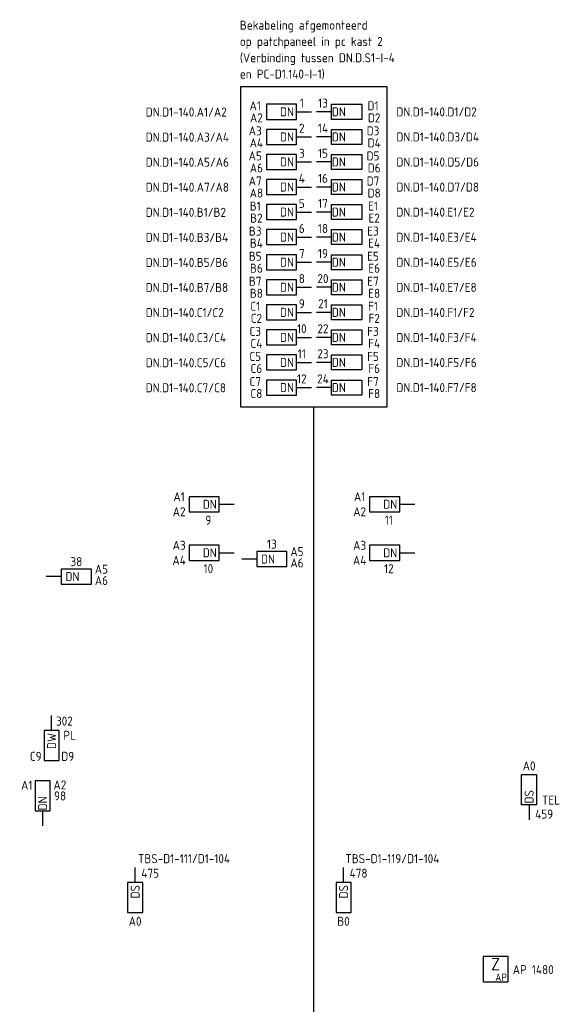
# Model space of a CAD drawing. Header units: millimetres. Extents: x 4336 to 79204, y -9688 to 63134.
# Tile 26 of 38: x 22945 to 33748, y 43493 to 63134. Entities that reach past the tile are written whole.
import ezdxf
from ezdxf.enums import TextEntityAlignment as Align

# ---------------------------------------------------------------- set-up
doc = ezdxf.new("R2010")
doc.units = ezdxf.units.MM
doc.header["$LTSCALE"] = 100
doc.layers.get('0').update_dxf_attribs({"linetype": 'CONTINUOUS'})
for name, color, linetype in [('EB6416--_ATTRIB', 1, 'CONTINUOUS'), ('EB6445--_ATTRIB', 2, 'CONTINUOUS'), ('EL$9A---_RENVOOI', 1, 'CONTINUOUS'), ('EL6416--_WIRELESS-Z', 1, 'CONTINUOUS'), ('EL6445--_DATANET', 3, 'CONTINUOUS')]:
    doc.layers.add(name, color=color, linetype=linetype)
doc.styles.add('1_5', font='isocp.shx', dxfattribs={"height": 1.5})
doc.styles.add('1_8', font='iso')
doc.styles.add('2_5', font='isocp.shx', dxfattribs={"height": 2.5})
doc.styles.add('NORATT', font='isocp.shx')
doc.styles.add('NORRNV', font='isocp.shx', dxfattribs={"width": 0.7})

# ---------------------------------------------------------------- blocks, each defined once
blk = doc.blocks.new('EA644501')
for p, q in [((-1.5, 6), (-1.5, 0)), ((1.5, 6), (-1.5, 6)), ((1.5, 0), (1.5, 6)), ((-1.5, 0), (1.5, 0))]:
    blk.add_line(p, q)
at = {"color": 2}
blk.add_line((0, 0), (0, -3), dxfattribs=at)
at = {"style": '1_8', "flags": 9}
blk.add_attdef('NUMMER', text='', height=1.8, rotation=90, dxfattribs=at).set_placement((-3.5, 8), align=Align.BOTTOM_LEFT)
at = {"style": '1_8'}
for tag, flags, p in [('NUMMERAP', 9, (-1.5, 8)), ('NUMMERA', 8, (-1.5, 8)), ('NUMMERBP', 9, (1.5, 8)), ('NUMMERB', 8, (1.5, 8))]:
    blk.add_attdef(tag, text='', height=1.8, rotation=90, dxfattribs=dict(at, flags=flags)).set_placement(p, align=Align.MIDDLE_CENTER)
at = {"style": '1_8', "flags": 8}
blk.add_attdef('CODE', text='', height=1.8, rotation=90, dxfattribs=at).set_placement((0, 0.5), align=Align.MIDDLE_LEFT)
at = {"style": '1_8', "flags": 9}
for tag, p in [('TYPE', (0, 4)), ('PDATE', (0, 2)), ('FABR', (0, 3)), ('PCODE', (0, 0)), ('PVERS', (0, 1))]:
    blk.add_attdef(tag, text='', height=1.8, dxfattribs=at).set_placement(p, align=Align.MIDDLE_CENTER)
for tag in ['VERD', 'PATCHSTR', 'PANEEL']:
    blk.add_attdef(tag, text='', height=1.8, dxfattribs=at).set_placement((2, 0), align=Align.BOTTOM_LEFT)
blk = doc.blocks.new('AMC-Datanet')
at = {"color": 2}
blk.add_line((0, 0), (-3, 0), dxfattribs=at)
for p, q in [((0, 1.5), (0, -1.5)), ((6, 1.5), (0, 1.5)), ((6, -1.5), (6, 1.5)), ((0, -1.5), (6, -1.5))]:
    blk.add_line(p, q)
at = {"style": 'NORATT'}
for tag, flags, p in [('SERKAST', 9, (3, 3)), ('MONTAGEPOSITIE', 8, (-1.5, 1.4)), ('AANSLUITING1', 8, (8, 1.4)), ('CODE', 8, (1.5, 0)), ('SOORT', 8, (4.5, 0)), ('AANSLUITING2', 8, (8, -1.4)), ('NROPTEK', 8, (3, -3.5)), ('RUIMTE', 9, (1.92, -5.58)), ('M_CODE', 9, (2.49, -7.63))]:
    blk.add_attdef(tag, text='', height=1.8, dxfattribs=dict(at, flags=flags)).set_placement(p, align=Align.MIDDLE_CENTER)
blk = doc.blocks.new('Wrls-Zender')
blk.add_lwpolyline([(-2.5, -2.5), (2.5, -2.5), (2.5, 2.5), (-2.5, 2.5)], close=True)
at = {"style": '2_5'}
blk.add_text('Z', height=2.5, dxfattribs=at).set_placement((0, 1), align=Align.MIDDLE_CENTER)
at = {"style": '1_5'}
blk.add_text('AP', height=1.5, dxfattribs=at).set_placement((2.25, -2.38), align=Align.RIGHT)
at = {"style": '1_8', "flags": 8}
blk.add_attdef('ADRES', (3, -2.5), '', height=1.8, dxfattribs=at)
at = {"style": '1_8', "flags": 9}
blk.add_attdef('M_CODE', text='', height=1.8, dxfattribs=at).set_placement((-2.5, -4.5), align=Align.MIDDLE_LEFT)

msp = doc.modelspace()

# ---------------------------------------------------------------- linework, layer by layer
at = {"layer": 'EL6445--_DATANET', "color": 1}
msp.add_lwpolyline([(27354, 61802), (30271, 61802), (30271, 55403), (27354, 55403)], close=True, dxfattribs=at)
msp.add_lwpolyline([(31504, 38750), (30365, 40436), (28812, 40436), (28812, 55403)], dxfattribs=at)

# ---------------------------------------------------------------- block references
at = {"layer": 'EL6416--_WIRELESS-Z'}
ref = msp.add_blockref('Wrls-Zender', (32437, 44194), dxfattribs=dict(at, xscale=100, yscale=100, zscale=100))
ref.add_attrib('ADRES', 'AP 1480', (32780, 44094), dxfattribs={"layer": 'EB6416--_ATTRIB', "color": 1, "height": 180, "style": 'NORATT', "flags": 8})
at = {"layer": 'EL6445--_DATANET'}
ref = msp.add_blockref('EA644501', (28466, 61296), dxfattribs=dict(at, xscale=100, yscale=100, zscale=100, rotation=90))
ref.add_attrib('CODE', 'DN', dxfattribs={"layer": 'EB6445--_ATTRIB', "color": 1, "height": 180, "style": 'NORATT', "flags": 8}).set_placement((28416, 61296), align=Align.MIDDLE_RIGHT)
ref.add_attrib('NUMMER', 'DN.D1-140.A1/A2', dxfattribs={"layer": 'EB6445--_ATTRIB', "color": 1, "height": 180, "style": 'NORATT', "flags": 8}).set_placement((25459, 61147), align=Align.BOTTOM_LEFT)
ref.add_attrib('NUMMERA', 'A1', dxfattribs={"layer": 'EB6445--_ATTRIB', "color": 1, "height": 180, "style": 'NORATT', "flags": 8}).set_placement((27643, 61416), align=Align.MIDDLE_CENTER)
ref.add_attrib('NUMMERB', 'A2', dxfattribs={"layer": 'EB6445--_ATTRIB', "color": 1, "height": 180, "style": 'NORATT', "flags": 8}).set_placement((27666, 61176), align=Align.MIDDLE_CENTER)
ref.add_attrib('TYPE', '1', dxfattribs={"layer": 'EB6445--_ATTRIB', "color": 1, "height": 180, "style": 'NORATT', "flags": 8}).set_placement((28572, 61469), align=Align.MIDDLE_CENTER)
ref = msp.add_blockref('EA644501', (29166, 61296), dxfattribs=dict(at, xscale=-100, yscale=100, zscale=100, rotation=270))
ref.add_attrib('CODE', 'DN', dxfattribs={"layer": 'EB6445--_ATTRIB', "color": 1, "height": 180, "style": 'NORATT', "flags": 8}).set_placement((29450, 61296), align=Align.MIDDLE_RIGHT)
ref.add_attrib('NUMMER', 'DN.D1-140.D1/D2', dxfattribs={"layer": 'EB6445--_ATTRIB', "color": 1, "height": 180, "style": 'NORATT', "flags": 8}).set_placement((30459, 61150), align=Align.BOTTOM_LEFT)
ref.add_attrib('NUMMERA', 'D1', dxfattribs={"layer": 'EB6445--_ATTRIB', "color": 1, "height": 180, "style": 'NORATT', "flags": 8}).set_placement((29992, 61416), align=Align.MIDDLE_CENTER)
ref.add_attrib('NUMMERB', 'D2', dxfattribs={"layer": 'EB6445--_ATTRIB', "color": 1, "height": 180, "style": 'NORATT', "flags": 8}).set_placement((30015, 61176), align=Align.MIDDLE_CENTER)
ref.add_attrib('TYPE', '13', dxfattribs={"layer": '0', "color": 1, "height": 180, "style": '1_8', "flags": 8}).set_placement((28994, 61469), align=Align.MIDDLE_CENTER)
ref = msp.add_blockref('EA644501', (28466, 60796), dxfattribs=dict(at, xscale=100, yscale=100, zscale=100, rotation=90))
ref.add_attrib('CODE', 'DN', dxfattribs={"layer": 'EB6445--_ATTRIB', "color": 1, "height": 180, "style": 'NORATT', "flags": 8}).set_placement((28416, 60796), align=Align.MIDDLE_RIGHT)
ref.add_attrib('NUMMER', 'DN.D1-140.A3/A4', dxfattribs={"layer": 'EB6445--_ATTRIB', "color": 1, "height": 180, "style": 'NORATT', "flags": 8}).set_placement((25459, 60647), align=Align.BOTTOM_LEFT)
ref.add_attrib('NUMMERA', 'A3', dxfattribs={"layer": 'EB6445--_ATTRIB', "color": 1, "height": 180, "style": 'NORATT', "flags": 8}).set_placement((27643, 60916), align=Align.MIDDLE_CENTER)
ref.add_attrib('NUMMERB', 'A4', dxfattribs={"layer": 'EB6445--_ATTRIB', "color": 1, "height": 180, "style": 'NORATT', "flags": 8}).set_placement((27666, 60676), align=Align.MIDDLE_CENTER)
ref.add_attrib('TYPE', '2', dxfattribs={"layer": 'EB6445--_ATTRIB', "color": 1, "height": 180, "style": '1_8', "flags": 8}).set_placement((28572, 60969), align=Align.MIDDLE_CENTER)
ref = msp.add_blockref('EA644501', (29166, 60796), dxfattribs=dict(at, xscale=-100, yscale=100, zscale=100, rotation=270))
ref.add_attrib('CODE', 'DN', dxfattribs={"layer": 'EB6445--_ATTRIB', "color": 1, "height": 180, "style": 'NORATT', "flags": 8}).set_placement((29450, 60796), align=Align.MIDDLE_RIGHT)
ref.add_attrib('NUMMER', 'DN.D1-140.D3/D4', dxfattribs={"layer": 'EB6445--_ATTRIB', "color": 1, "height": 180, "style": 'NORATT', "flags": 8}).set_placement((30459, 60650), align=Align.BOTTOM_LEFT)
ref.add_attrib('NUMMERA', 'D3', dxfattribs={"layer": 'EB6445--_ATTRIB', "color": 1, "height": 180, "style": 'NORATT', "flags": 8}).set_placement((29992, 60916), align=Align.MIDDLE_CENTER)
ref.add_attrib('NUMMERB', 'D4', dxfattribs={"layer": 'EB6445--_ATTRIB', "color": 1, "height": 180, "style": 'NORATT', "flags": 8}).set_placement((30015, 60676), align=Align.MIDDLE_CENTER)
ref.add_attrib('TYPE', '14', dxfattribs={"layer": 'EB6445--_ATTRIB', "color": 1, "height": 180, "style": '1_8', "flags": 8}).set_placement((28994, 60969), align=Align.MIDDLE_CENTER)
ref = msp.add_blockref('EA644501', (28466, 60296), dxfattribs=dict(at, xscale=100, yscale=100, zscale=100, rotation=90))
ref.add_attrib('CODE', 'DN', dxfattribs={"layer": 'EB6445--_ATTRIB', "color": 1, "height": 180, "style": 'NORATT', "flags": 8}).set_placement((28416, 60296), align=Align.MIDDLE_RIGHT)
ref.add_attrib('NUMMER', 'DN.D1-140.A5/A6', dxfattribs={"layer": 'EB6445--_ATTRIB', "color": 1, "height": 180, "style": 'NORATT', "flags": 8}).set_placement((25459, 60147), align=Align.BOTTOM_LEFT)
ref.add_attrib('NUMMERA', 'A5', dxfattribs={"layer": 'EB6445--_ATTRIB', "color": 1, "height": 180, "style": 'NORATT', "flags": 8}).set_placement((27643, 60416), align=Align.MIDDLE_CENTER)
ref.add_attrib('NUMMERB', 'A6', dxfattribs={"layer": 'EB6445--_ATTRIB', "color": 1, "height": 180, "style": 'NORATT', "flags": 8}).set_placement((27666, 60176), align=Align.MIDDLE_CENTER)
ref.add_attrib('TYPE', '3', dxfattribs={"layer": 'EB6445--_ATTRIB', "color": 1, "height": 180, "style": '1_8', "flags": 8}).set_placement((28572, 60469), align=Align.MIDDLE_CENTER)
ref = msp.add_blockref('EA644501', (29166, 60296), dxfattribs=dict(at, xscale=-100, yscale=100, zscale=100, rotation=270))
ref.add_attrib('CODE', 'DN', dxfattribs={"layer": 'EB6445--_ATTRIB', "color": 1, "height": 180, "style": 'NORATT', "flags": 8}).set_placement((29450, 60296), align=Align.MIDDLE_RIGHT)
ref.add_attrib('NUMMER', 'DN.D1-140.D5/D6', dxfattribs={"layer": 'EB6445--_ATTRIB', "color": 1, "height": 180, "style": 'NORATT', "flags": 8}).set_placement((30459, 60150), align=Align.BOTTOM_LEFT)
ref.add_attrib('NUMMERA', 'D5', dxfattribs={"layer": 'EB6445--_ATTRIB', "color": 1, "height": 180, "style": 'NORATT', "flags": 8}).set_placement((29992, 60416), align=Align.MIDDLE_CENTER)
ref.add_attrib('NUMMERB', 'D6', dxfattribs={"layer": 'EB6445--_ATTRIB', "color": 1, "height": 180, "style": 'NORATT', "flags": 8}).set_placement((30015, 60176), align=Align.MIDDLE_CENTER)
ref.add_attrib('TYPE', '15', dxfattribs={"layer": 'EB6445--_ATTRIB', "color": 1, "height": 180, "style": '1_8', "flags": 8}).set_placement((28994, 60469), align=Align.MIDDLE_CENTER)
ref = msp.add_blockref('EA644501', (28466, 59796), dxfattribs=dict(at, xscale=100, yscale=100, zscale=100, rotation=90))
ref.add_attrib('CODE', 'DN', dxfattribs={"layer": 'EB6445--_ATTRIB', "color": 1, "height": 180, "style": 'NORATT', "flags": 8}).set_placement((28416, 59796), align=Align.MIDDLE_RIGHT)
ref.add_attrib('NUMMER', 'DN.D1-140.A7/A8', dxfattribs={"layer": 'EB6445--_ATTRIB', "color": 1, "height": 180, "style": 'NORATT', "flags": 8}).set_placement((25459, 59647), align=Align.BOTTOM_LEFT)
ref.add_attrib('NUMMERA', 'A7', dxfattribs={"layer": 'EB6445--_ATTRIB', "color": 1, "height": 180, "style": 'NORATT', "flags": 8}).set_placement((27643, 59916), align=Align.MIDDLE_CENTER)
ref.add_attrib('NUMMERB', 'A8', dxfattribs={"layer": 'EB6445--_ATTRIB', "color": 1, "height": 180, "style": 'NORATT', "flags": 8}).set_placement((27666, 59676), align=Align.MIDDLE_CENTER)
ref.add_attrib('TYPE', '4', dxfattribs={"layer": 'EB6445--_ATTRIB', "color": 1, "height": 180, "style": '1_8', "flags": 8}).set_placement((28572, 59969), align=Align.MIDDLE_CENTER)
ref = msp.add_blockref('EA644501', (29166, 59796), dxfattribs=dict(at, xscale=-100, yscale=100, zscale=100, rotation=270))
ref.add_attrib('CODE', 'DN', dxfattribs={"layer": 'EB6445--_ATTRIB', "color": 1, "height": 180, "style": 'NORATT', "flags": 8}).set_placement((29450, 59796), align=Align.MIDDLE_RIGHT)
ref.add_attrib('NUMMER', 'DN.D1-140.D7/D8', dxfattribs={"layer": 'EB6445--_ATTRIB', "color": 1, "height": 180, "style": 'NORATT', "flags": 8}).set_placement((30459, 59650), align=Align.BOTTOM_LEFT)
ref.add_attrib('NUMMERA', 'D7', dxfattribs={"layer": 'EB6445--_ATTRIB', "color": 1, "height": 180, "style": 'NORATT', "flags": 8}).set_placement((29992, 59916), align=Align.MIDDLE_CENTER)
ref.add_attrib('NUMMERB', 'D8', dxfattribs={"layer": 'EB6445--_ATTRIB', "color": 1, "height": 180, "style": 'NORATT', "flags": 8}).set_placement((30015, 59676), align=Align.MIDDLE_CENTER)
ref.add_attrib('TYPE', '16', dxfattribs={"layer": 'EB6445--_ATTRIB', "color": 1, "height": 180, "style": '1_8', "flags": 8}).set_placement((28994, 59969), align=Align.MIDDLE_CENTER)
ref = msp.add_blockref('EA644501', (28466, 59296), dxfattribs=dict(at, xscale=100, yscale=100, zscale=100, rotation=90))
ref.add_attrib('CODE', 'DN', dxfattribs={"layer": 'EB6445--_ATTRIB', "color": 1, "height": 180, "style": 'NORATT', "flags": 8}).set_placement((28416, 59296), align=Align.MIDDLE_RIGHT)
ref.add_attrib('NUMMER', 'DN.D1-140.B1/B2', dxfattribs={"layer": 'EB6445--_ATTRIB', "color": 1, "height": 180, "style": 'NORATT', "flags": 8}).set_placement((25459, 59147), align=Align.BOTTOM_LEFT)
ref.add_attrib('NUMMERA', 'B1', dxfattribs={"layer": 'EB6445--_ATTRIB', "color": 1, "height": 180, "style": 'NORATT', "flags": 8}).set_placement((27643, 59416), align=Align.MIDDLE_CENTER)
ref.add_attrib('NUMMERB', 'B2', dxfattribs={"layer": 'EB6445--_ATTRIB', "color": 1, "height": 180, "style": 'NORATT', "flags": 8}).set_placement((27666, 59176), align=Align.MIDDLE_CENTER)
ref.add_attrib('TYPE', '5', dxfattribs={"layer": 'EB6445--_ATTRIB', "color": 1, "height": 180, "style": '1_8', "flags": 8}).set_placement((28572, 59469), align=Align.MIDDLE_CENTER)
ref = msp.add_blockref('EA644501', (29166, 59296), dxfattribs=dict(at, xscale=-100, yscale=100, zscale=100, rotation=270))
ref.add_attrib('CODE', 'DN', dxfattribs={"layer": 'EB6445--_ATTRIB', "color": 1, "height": 180, "style": 'NORATT', "flags": 8}).set_placement((29450, 59296), align=Align.MIDDLE_RIGHT)
ref.add_attrib('NUMMER', 'DN.D1-140.E1/E2', dxfattribs={"layer": 'EB6445--_ATTRIB', "color": 1, "height": 180, "style": 'NORATT', "flags": 8}).set_placement((30459, 59150), align=Align.BOTTOM_LEFT)
ref.add_attrib('NUMMERA', 'E1', dxfattribs={"layer": 'EB6445--_ATTRIB', "color": 1, "height": 180, "style": 'NORATT', "flags": 8}).set_placement((29992, 59416), align=Align.MIDDLE_CENTER)
ref.add_attrib('NUMMERB', 'E2', dxfattribs={"layer": 'EB6445--_ATTRIB', "color": 1, "height": 180, "style": 'NORATT', "flags": 8}).set_placement((30015, 59176), align=Align.MIDDLE_CENTER)
ref.add_attrib('TYPE', '17', dxfattribs={"layer": 'EB6445--_ATTRIB', "color": 1, "height": 180, "style": '1_8', "flags": 8}).set_placement((28994, 59469), align=Align.MIDDLE_CENTER)
ref = msp.add_blockref('EA644501', (28466, 58796), dxfattribs=dict(at, xscale=100, yscale=100, zscale=100, rotation=90))
ref.add_attrib('CODE', 'DN', dxfattribs={"layer": 'EB6445--_ATTRIB', "color": 1, "height": 180, "style": 'NORATT', "flags": 8}).set_placement((28416, 58796), align=Align.MIDDLE_RIGHT)
ref.add_attrib('NUMMER', 'DN.D1-140.B3/B4', dxfattribs={"layer": 'EB6445--_ATTRIB', "color": 1, "height": 180, "style": 'NORATT', "flags": 8}).set_placement((25459, 58647), align=Align.BOTTOM_LEFT)
ref.add_attrib('NUMMERA', 'B3', dxfattribs={"layer": 'EB6445--_ATTRIB', "color": 1, "height": 180, "style": 'NORATT', "flags": 8}).set_placement((27643, 58916), align=Align.MIDDLE_CENTER)
ref.add_attrib('NUMMERB', 'B4', dxfattribs={"layer": 'EB6445--_ATTRIB', "color": 1, "height": 180, "style": 'NORATT', "flags": 8}).set_placement((27666, 58676), align=Align.MIDDLE_CENTER)
ref.add_attrib('TYPE', '6', dxfattribs={"layer": 'EB6445--_ATTRIB', "color": 1, "height": 180, "style": '1_8', "flags": 8}).set_placement((28572, 58969), align=Align.MIDDLE_CENTER)
ref = msp.add_blockref('EA644501', (29166, 58796), dxfattribs=dict(at, xscale=-100, yscale=100, zscale=100, rotation=270))
ref.add_attrib('CODE', 'DN', dxfattribs={"layer": 'EB6445--_ATTRIB', "color": 1, "height": 180, "style": 'NORATT', "flags": 8}).set_placement((29450, 58796), align=Align.MIDDLE_RIGHT)
ref.add_attrib('NUMMER', 'DN.D1-140.E3/E4', dxfattribs={"layer": 'EB6445--_ATTRIB', "color": 1, "height": 180, "style": 'NORATT', "flags": 8}).set_placement((30459, 58650), align=Align.BOTTOM_LEFT)
ref.add_attrib('NUMMERA', 'E3', dxfattribs={"layer": 'EB6445--_ATTRIB', "color": 1, "height": 180, "style": 'NORATT', "flags": 8}).set_placement((29992, 58916), align=Align.MIDDLE_CENTER)
ref.add_attrib('NUMMERB', 'E4', dxfattribs={"layer": 'EB6445--_ATTRIB', "color": 1, "height": 180, "style": 'NORATT', "flags": 8}).set_placement((30015, 58676), align=Align.MIDDLE_CENTER)
ref.add_attrib('TYPE', '18', dxfattribs={"layer": 'EB6445--_ATTRIB', "color": 1, "height": 180, "style": '1_8', "flags": 8}).set_placement((28994, 58969), align=Align.MIDDLE_CENTER)
ref = msp.add_blockref('EA644501', (28466, 58296), dxfattribs=dict(at, xscale=100, yscale=100, zscale=100, rotation=90))
ref.add_attrib('CODE', 'DN', dxfattribs={"layer": 'EB6445--_ATTRIB', "color": 1, "height": 180, "style": 'NORATT', "flags": 8}).set_placement((28416, 58296), align=Align.MIDDLE_RIGHT)
ref.add_attrib('NUMMER', 'DN.D1-140.B5/B6', dxfattribs={"layer": 'EB6445--_ATTRIB', "color": 1, "height": 180, "style": 'NORATT', "flags": 8}).set_placement((25459, 58147), align=Align.BOTTOM_LEFT)
ref.add_attrib('NUMMERA', 'B5', dxfattribs={"layer": 'EB6445--_ATTRIB', "color": 1, "height": 180, "style": 'NORATT', "flags": 8}).set_placement((27643, 58416), align=Align.MIDDLE_CENTER)
ref.add_attrib('NUMMERB', 'B6', dxfattribs={"layer": 'EB6445--_ATTRIB', "color": 1, "height": 180, "style": 'NORATT', "flags": 8}).set_placement((27666, 58176), align=Align.MIDDLE_CENTER)
ref.add_attrib('TYPE', '7', dxfattribs={"layer": 'EB6445--_ATTRIB', "color": 1, "height": 180, "style": '1_8', "flags": 8}).set_placement((28572, 58469), align=Align.MIDDLE_CENTER)
ref = msp.add_blockref('EA644501', (29166, 58296), dxfattribs=dict(at, xscale=-100, yscale=100, zscale=100, rotation=270))
ref.add_attrib('CODE', 'DN', dxfattribs={"layer": 'EB6445--_ATTRIB', "color": 1, "height": 180, "style": 'NORATT', "flags": 8}).set_placement((29450, 58296), align=Align.MIDDLE_RIGHT)
ref.add_attrib('NUMMER', 'DN.D1-140.E5/E6', dxfattribs={"layer": 'EB6445--_ATTRIB', "color": 1, "height": 180, "style": 'NORATT', "flags": 8}).set_placement((30459, 58150), align=Align.BOTTOM_LEFT)
ref.add_attrib('NUMMERA', 'E5', dxfattribs={"layer": 'EB6445--_ATTRIB', "color": 1, "height": 180, "style": 'NORATT', "flags": 8}).set_placement((29992, 58416), align=Align.MIDDLE_CENTER)
ref.add_attrib('NUMMERB', 'E6', dxfattribs={"layer": 'EB6445--_ATTRIB', "color": 1, "height": 180, "style": 'NORATT', "flags": 8}).set_placement((30015, 58176), align=Align.MIDDLE_CENTER)
ref.add_attrib('TYPE', '19', dxfattribs={"layer": 'EB6445--_ATTRIB', "color": 1, "height": 180, "style": '1_8', "flags": 8}).set_placement((28994, 58469), align=Align.MIDDLE_CENTER)
ref = msp.add_blockref('EA644501', (28466, 57796), dxfattribs=dict(at, xscale=100, yscale=100, zscale=100, rotation=90))
ref.add_attrib('CODE', 'DN', dxfattribs={"layer": 'EB6445--_ATTRIB', "color": 1, "height": 180, "style": 'NORATT', "flags": 8}).set_placement((28416, 57796), align=Align.MIDDLE_RIGHT)
ref.add_attrib('NUMMER', 'DN.D1-140.B7/B8', dxfattribs={"layer": 'EB6445--_ATTRIB', "color": 1, "height": 180, "style": 'NORATT', "flags": 8}).set_placement((25459, 57647), align=Align.BOTTOM_LEFT)
ref.add_attrib('NUMMERA', 'B7', dxfattribs={"layer": 'EB6445--_ATTRIB', "color": 1, "height": 180, "style": 'NORATT', "flags": 8}).set_placement((27643, 57916), align=Align.MIDDLE_CENTER)
ref.add_attrib('NUMMERB', 'B8', dxfattribs={"layer": 'EB6445--_ATTRIB', "color": 1, "height": 180, "style": 'NORATT', "flags": 8}).set_placement((27666, 57676), align=Align.MIDDLE_CENTER)
ref.add_attrib('TYPE', '8', dxfattribs={"layer": 'EB6445--_ATTRIB', "color": 1, "height": 180, "style": '1_8', "flags": 8}).set_placement((28572, 57969), align=Align.MIDDLE_CENTER)
ref = msp.add_blockref('EA644501', (29166, 57796), dxfattribs=dict(at, xscale=-100, yscale=100, zscale=100, rotation=270))
ref.add_attrib('CODE', 'DN', dxfattribs={"layer": 'EB6445--_ATTRIB', "color": 1, "height": 180, "style": 'NORATT', "flags": 8}).set_placement((29450, 57796), align=Align.MIDDLE_RIGHT)
ref.add_attrib('NUMMER', 'DN.D1-140.E7/E8', dxfattribs={"layer": 'EB6445--_ATTRIB', "color": 1, "height": 180, "style": 'NORATT', "flags": 8}).set_placement((30459, 57650), align=Align.BOTTOM_LEFT)
ref.add_attrib('NUMMERA', 'E7', dxfattribs={"layer": 'EB6445--_ATTRIB', "color": 1, "height": 180, "style": 'NORATT', "flags": 8}).set_placement((29992, 57916), align=Align.MIDDLE_CENTER)
ref.add_attrib('NUMMERB', 'E8', dxfattribs={"layer": 'EB6445--_ATTRIB', "color": 1, "height": 180, "style": 'NORATT', "flags": 8}).set_placement((30015, 57676), align=Align.MIDDLE_CENTER)
ref.add_attrib('TYPE', '20', dxfattribs={"layer": 'EB6445--_ATTRIB', "color": 1, "height": 180, "style": '1_8', "flags": 8}).set_placement((28994, 57969), align=Align.MIDDLE_CENTER)
ref = msp.add_blockref('EA644501', (28466, 57296), dxfattribs=dict(at, xscale=100, yscale=100, zscale=100, rotation=90))
ref.add_attrib('CODE', 'DN', dxfattribs={"layer": 'EB6445--_ATTRIB', "color": 1, "height": 180, "style": 'NORATT', "flags": 8}).set_placement((28416, 57296), align=Align.MIDDLE_RIGHT)
ref.add_attrib('NUMMER', 'DN.D1-140.C1/C2', dxfattribs={"layer": 'EB6445--_ATTRIB', "color": 1, "height": 180, "style": 'NORATT', "flags": 8}).set_placement((25459, 57147), align=Align.BOTTOM_LEFT)
ref.add_attrib('NUMMERA', 'C1', dxfattribs={"layer": 'EB6445--_ATTRIB', "color": 1, "height": 180, "style": 'NORATT', "flags": 8}).set_placement((27643, 57416), align=Align.MIDDLE_CENTER)
ref.add_attrib('NUMMERB', 'C2', dxfattribs={"layer": 'EB6445--_ATTRIB', "color": 1, "height": 180, "style": 'NORATT', "flags": 8}).set_placement((27666, 57176), align=Align.MIDDLE_CENTER)
ref.add_attrib('TYPE', '9', dxfattribs={"layer": 'EB6445--_ATTRIB', "color": 1, "height": 180, "style": '1_8', "flags": 8}).set_placement((28572, 57469), align=Align.MIDDLE_CENTER)
ref = msp.add_blockref('EA644501', (29166, 57296), dxfattribs=dict(at, xscale=-100, yscale=100, zscale=100, rotation=270))
ref.add_attrib('CODE', 'DN', dxfattribs={"layer": 'EB6445--_ATTRIB', "color": 1, "height": 180, "style": 'NORATT', "flags": 8}).set_placement((29450, 57296), align=Align.MIDDLE_RIGHT)
ref.add_attrib('NUMMER', 'DN.D1-140.F1/F2', dxfattribs={"layer": 'EB6445--_ATTRIB', "color": 1, "height": 180, "style": 'NORATT', "flags": 8}).set_placement((30459, 57150), align=Align.BOTTOM_LEFT)
ref.add_attrib('NUMMERA', 'F1', dxfattribs={"layer": 'EB6445--_ATTRIB', "color": 1, "height": 180, "style": 'NORATT', "flags": 8}).set_placement((29992, 57416), align=Align.MIDDLE_CENTER)
ref.add_attrib('NUMMERB', 'F2', dxfattribs={"layer": 'EB6445--_ATTRIB', "color": 1, "height": 180, "style": 'NORATT', "flags": 8}).set_placement((30015, 57176), align=Align.MIDDLE_CENTER)
ref.add_attrib('TYPE', '21', dxfattribs={"layer": 'EB6445--_ATTRIB', "color": 1, "height": 180, "style": '1_8', "flags": 8}).set_placement((28994, 57469), align=Align.MIDDLE_CENTER)
ref = msp.add_blockref('EA644501', (28466, 56796), dxfattribs=dict(at, xscale=100, yscale=100, zscale=100, rotation=90))
ref.add_attrib('CODE', 'DN', dxfattribs={"layer": 'EB6445--_ATTRIB', "color": 1, "height": 180, "style": 'NORATT', "flags": 8}).set_placement((28416, 56796), align=Align.MIDDLE_RIGHT)
ref.add_attrib('NUMMER', 'DN.D1-140.C3/C4', dxfattribs={"layer": 'EB6445--_ATTRIB', "color": 1, "height": 180, "style": 'NORATT', "flags": 8}).set_placement((25459, 56647), align=Align.BOTTOM_LEFT)
ref.add_attrib('NUMMERA', 'C3', dxfattribs={"layer": 'EB6445--_ATTRIB', "color": 1, "height": 180, "style": 'NORATT', "flags": 8}).set_placement((27643, 56916), align=Align.MIDDLE_CENTER)
ref.add_attrib('NUMMERB', 'C4', dxfattribs={"layer": 'EB6445--_ATTRIB', "color": 1, "height": 180, "style": 'NORATT', "flags": 8}).set_placement((27666, 56676), align=Align.MIDDLE_CENTER)
ref.add_attrib('TYPE', '10', dxfattribs={"layer": 'EB6445--_ATTRIB', "color": 1, "height": 180, "style": '1_8', "flags": 8}).set_placement((28572, 56969), align=Align.MIDDLE_CENTER)
ref = msp.add_blockref('EA644501', (29166, 56796), dxfattribs=dict(at, xscale=-100, yscale=100, zscale=100, rotation=270))
ref.add_attrib('CODE', 'DN', dxfattribs={"layer": 'EB6445--_ATTRIB', "color": 1, "height": 180, "style": 'NORATT', "flags": 8}).set_placement((29450, 56796), align=Align.MIDDLE_RIGHT)
ref.add_attrib('NUMMER', 'DN.D1-140.F3/F4', dxfattribs={"layer": 'EB6445--_ATTRIB', "color": 1, "height": 180, "style": 'NORATT', "flags": 8}).set_placement((30459, 56650), align=Align.BOTTOM_LEFT)
ref.add_attrib('NUMMERA', 'F3', dxfattribs={"layer": 'EB6445--_ATTRIB', "color": 1, "height": 180, "style": 'NORATT', "flags": 8}).set_placement((29992, 56916), align=Align.MIDDLE_CENTER)
ref.add_attrib('NUMMERB', 'F4', dxfattribs={"layer": 'EB6445--_ATTRIB', "color": 1, "height": 180, "style": 'NORATT', "flags": 8}).set_placement((30015, 56676), align=Align.MIDDLE_CENTER)
ref.add_attrib('TYPE', '22', dxfattribs={"layer": 'EB6445--_ATTRIB', "color": 1, "height": 180, "style": '1_8', "flags": 8}).set_placement((28994, 56969), align=Align.MIDDLE_CENTER)
ref = msp.add_blockref('EA644501', (28466, 56296), dxfattribs=dict(at, xscale=100, yscale=100, zscale=100, rotation=90))
ref.add_attrib('CODE', 'DN', dxfattribs={"layer": 'EB6445--_ATTRIB', "color": 1, "height": 180, "style": 'NORATT', "flags": 8}).set_placement((28416, 56296), align=Align.MIDDLE_RIGHT)
ref.add_attrib('NUMMER', 'DN.D1-140.C5/C6', dxfattribs={"layer": 'EB6445--_ATTRIB', "color": 1, "height": 180, "style": 'NORATT', "flags": 8}).set_placement((25459, 56147), align=Align.BOTTOM_LEFT)
ref.add_attrib('NUMMERA', 'C5', dxfattribs={"layer": 'EB6445--_ATTRIB', "color": 1, "height": 180, "style": 'NORATT', "flags": 8}).set_placement((27643, 56416), align=Align.MIDDLE_CENTER)
ref.add_attrib('NUMMERB', 'C6', dxfattribs={"layer": 'EB6445--_ATTRIB', "color": 1, "height": 180, "style": 'NORATT', "flags": 8}).set_placement((27666, 56176), align=Align.MIDDLE_CENTER)
ref.add_attrib('TYPE', '11', dxfattribs={"layer": 'EB6445--_ATTRIB', "color": 1, "height": 180, "style": '1_8', "flags": 8}).set_placement((28572, 56469), align=Align.MIDDLE_CENTER)
ref = msp.add_blockref('EA644501', (29166, 56296), dxfattribs=dict(at, xscale=-100, yscale=100, zscale=100, rotation=270))
ref.add_attrib('CODE', 'DN', dxfattribs={"layer": 'EB6445--_ATTRIB', "color": 1, "height": 180, "style": 'NORATT', "flags": 8}).set_placement((29450, 56296), align=Align.MIDDLE_RIGHT)
ref.add_attrib('NUMMER', 'DN.D1-140.F5/F6', dxfattribs={"layer": 'EB6445--_ATTRIB', "color": 1, "height": 180, "style": 'NORATT', "flags": 8}).set_placement((30459, 56150), align=Align.BOTTOM_LEFT)
ref.add_attrib('NUMMERA', 'F5', dxfattribs={"layer": 'EB6445--_ATTRIB', "color": 1, "height": 180, "style": 'NORATT', "flags": 8}).set_placement((29992, 56416), align=Align.MIDDLE_CENTER)
ref.add_attrib('NUMMERB', 'F6', dxfattribs={"layer": 'EB6445--_ATTRIB', "color": 1, "height": 180, "style": 'NORATT', "flags": 8}).set_placement((30015, 56176), align=Align.MIDDLE_CENTER)
ref.add_attrib('TYPE', '23', dxfattribs={"layer": 'EB6445--_ATTRIB', "color": 1, "height": 180, "style": '1_8', "flags": 8}).set_placement((28994, 56469), align=Align.MIDDLE_CENTER)
ref = msp.add_blockref('EA644501', (28466, 55796), dxfattribs=dict(at, xscale=100, yscale=100, zscale=100, rotation=90))
ref.add_attrib('CODE', 'DN', dxfattribs={"layer": 'EB6445--_ATTRIB', "color": 1, "height": 180, "style": 'NORATT', "flags": 8}).set_placement((28416, 55796), align=Align.MIDDLE_RIGHT)
ref.add_attrib('NUMMER', 'DN.D1-140.C7/C8', dxfattribs={"layer": 'EB6445--_ATTRIB', "color": 1, "height": 180, "style": 'NORATT', "flags": 8}).set_placement((25459, 55647), align=Align.BOTTOM_LEFT)
ref.add_attrib('NUMMERA', 'C7', dxfattribs={"layer": 'EB6445--_ATTRIB', "color": 1, "height": 180, "style": 'NORATT', "flags": 8}).set_placement((27643, 55916), align=Align.MIDDLE_CENTER)
ref.add_attrib('NUMMERB', 'C8', dxfattribs={"layer": 'EB6445--_ATTRIB', "color": 1, "height": 180, "style": 'NORATT', "flags": 8}).set_placement((27666, 55676), align=Align.MIDDLE_CENTER)
ref.add_attrib('TYPE', '12', dxfattribs={"layer": 'EB6445--_ATTRIB', "color": 1, "height": 180, "style": '1_8', "flags": 8}).set_placement((28572, 55969), align=Align.MIDDLE_CENTER)
ref = msp.add_blockref('EA644501', (29166, 55796), dxfattribs=dict(at, xscale=-100, yscale=100, zscale=100, rotation=270))
ref.add_attrib('CODE', 'DN', dxfattribs={"layer": 'EB6445--_ATTRIB', "color": 1, "height": 180, "style": 'NORATT', "flags": 8}).set_placement((29450, 55796), align=Align.MIDDLE_RIGHT)
ref.add_attrib('NUMMER', 'DN.D1-140.F7/F8', dxfattribs={"layer": 'EB6445--_ATTRIB', "color": 1, "height": 180, "style": 'NORATT', "flags": 8}).set_placement((30459, 55650), align=Align.BOTTOM_LEFT)
ref.add_attrib('NUMMERA', 'F7', dxfattribs={"layer": 'EB6445--_ATTRIB', "color": 1, "height": 180, "style": 'NORATT', "flags": 8}).set_placement((29992, 55916), align=Align.MIDDLE_CENTER)
ref.add_attrib('NUMMERB', 'F8', dxfattribs={"layer": 'EB6445--_ATTRIB', "color": 1, "height": 180, "style": 'NORATT', "flags": 8}).set_placement((30015, 55676), align=Align.MIDDLE_CENTER)
ref.add_attrib('TYPE', '24', dxfattribs={"layer": 'EB6445--_ATTRIB', "color": 1, "height": 180, "style": '1_8', "flags": 8}).set_placement((28994, 55969), align=Align.MIDDLE_CENTER)
ref = msp.add_blockref('EA644501', (26925, 53467), dxfattribs=dict(at, xscale=100, yscale=100, zscale=100, rotation=90))
ref.add_attrib('CODE', 'DN', dxfattribs={"layer": 'EB6445--_ATTRIB', "color": 1, "height": 180, "style": 'NORATT', "flags": 8}).set_placement((26875, 53467), align=Align.MIDDLE_RIGHT)
ref.add_attrib('NUMMERA', 'A1', dxfattribs={"layer": 'EB6445--_ATTRIB', "color": 1, "height": 180, "style": 'NORATT', "flags": 8}).set_placement((26125, 53618), align=Align.MIDDLE_CENTER)
ref.add_attrib('NUMMERB', 'A2', dxfattribs={"layer": 'EB6445--_ATTRIB', "color": 1, "height": 180, "style": 'NORATT', "flags": 8}).set_placement((26125, 53318), align=Align.MIDDLE_CENTER)
ref.add_attrib('TYPE', '9', dxfattribs={"layer": '0', "color": 1, "height": 180, "style": '1_8', "flags": 8}).set_placement((26708, 53151), align=Align.MIDDLE_CENTER)
ref = msp.add_blockref('EA644501', (30525, 53467), dxfattribs=dict(at, xscale=100, yscale=100, zscale=100, rotation=90))
ref.add_attrib('CODE', 'DN', dxfattribs={"layer": 'EB6445--_ATTRIB', "color": 1, "height": 180, "style": 'NORATT', "flags": 8}).set_placement((30475, 53467), align=Align.MIDDLE_RIGHT)
ref.add_attrib('NUMMERA', 'A1', dxfattribs={"layer": 'EB6445--_ATTRIB', "color": 1, "height": 180, "style": 'NORATT', "flags": 8}).set_placement((29725, 53618), align=Align.MIDDLE_CENTER)
ref.add_attrib('NUMMERB', 'A2', dxfattribs={"layer": 'EB6445--_ATTRIB', "color": 1, "height": 180, "style": 'NORATT', "flags": 8}).set_placement((29725, 53318), align=Align.MIDDLE_CENTER)
ref.add_attrib('TYPE', '11', dxfattribs={"layer": '0', "color": 1, "height": 180, "style": '1_8', "flags": 8}).set_placement((30308, 53151), align=Align.MIDDLE_CENTER)
ref = msp.add_blockref('EA644501', (26925, 52499), dxfattribs=dict(at, xscale=100, yscale=100, zscale=100, rotation=90))
ref.add_attrib('CODE', 'DN', dxfattribs={"layer": 'EB6445--_ATTRIB', "color": 1, "height": 180, "style": 'NORATT', "flags": 8}).set_placement((26875, 52499), align=Align.MIDDLE_RIGHT)
ref.add_attrib('NUMMERA', 'A3', dxfattribs={"layer": 'EB6445--_ATTRIB', "color": 1, "height": 180, "style": 'NORATT', "flags": 8}).set_placement((26125, 52649), align=Align.MIDDLE_CENTER)
ref.add_attrib('NUMMERB', 'A4', dxfattribs={"layer": 'EB6445--_ATTRIB', "color": 1, "height": 180, "style": 'NORATT', "flags": 8}).set_placement((26125, 52349), align=Align.MIDDLE_CENTER)
ref.add_attrib('TYPE', '10', dxfattribs={"layer": '0', "color": 1, "height": 180, "style": '1_8', "flags": 8}).set_placement((26708, 52183), align=Align.MIDDLE_CENTER)
ref = msp.add_blockref('EA644501', (27675, 52375), dxfattribs=dict(at, xscale=100, yscale=100, zscale=100, rotation=270))
ref.add_attrib('CODE', 'DN', dxfattribs={"layer": 'EB6445--_ATTRIB', "color": 1, "height": 180, "style": 'NORATT', "flags": 8}).set_placement((28036, 52375), align=Align.MIDDLE_RIGHT)
ref.add_attrib('NUMMERA', 'A5', dxfattribs={"layer": 'EB6445--_ATTRIB', "color": 1, "height": 180, "style": 'NORATT', "flags": 8}).set_placement((28475, 52523), align=Align.MIDDLE_CENTER)
ref.add_attrib('NUMMERB', 'A6', dxfattribs={"layer": 'EB6445--_ATTRIB', "color": 1, "height": 180, "style": 'NORATT', "flags": 8}).set_placement((28475, 52297), align=Align.MIDDLE_CENTER)
ref.add_attrib('TYPE', '13', dxfattribs={"layer": '0', "color": 1, "height": 180, "style": '1_8', "flags": 8}).set_placement((27975, 52672), align=Align.MIDDLE_CENTER)
ref = msp.add_blockref('EA644501', (30525, 52499), dxfattribs=dict(at, xscale=100, yscale=100, zscale=100, rotation=90))
ref.add_attrib('CODE', 'DN', dxfattribs={"layer": 'EB6445--_ATTRIB', "color": 1, "height": 180, "style": 'NORATT', "flags": 8}).set_placement((30475, 52499), align=Align.MIDDLE_RIGHT)
ref.add_attrib('NUMMERA', 'A3', dxfattribs={"layer": 'EB6445--_ATTRIB', "color": 1, "height": 180, "style": 'NORATT', "flags": 8}).set_placement((29725, 52649), align=Align.MIDDLE_CENTER)
ref.add_attrib('NUMMERB', 'A4', dxfattribs={"layer": 'EB6445--_ATTRIB', "color": 1, "height": 180, "style": 'NORATT', "flags": 8}).set_placement((29725, 52349), align=Align.MIDDLE_CENTER)
ref.add_attrib('TYPE', '12', dxfattribs={"layer": '0', "color": 1, "height": 180, "style": '1_8', "flags": 8}).set_placement((30308, 52183), align=Align.MIDDLE_CENTER)
ref = msp.add_blockref('EA644501', (23775, 52025), dxfattribs=dict(at, xscale=100, yscale=100, zscale=100, rotation=270))
ref.add_attrib('CODE', 'DN', dxfattribs={"layer": 'EB6445--_ATTRIB', "color": 1, "height": 180, "style": 'NORATT', "flags": 8}).set_placement((24136, 52025), align=Align.MIDDLE_RIGHT)
ref.add_attrib('NUMMERA', 'A5', dxfattribs={"layer": 'EB6445--_ATTRIB', "color": 1, "height": 180, "style": 'NORATT', "flags": 8}).set_placement((24575, 52173), align=Align.MIDDLE_CENTER)
ref.add_attrib('NUMMERB', 'A6', dxfattribs={"layer": 'EB6445--_ATTRIB', "color": 1, "height": 180, "style": 'NORATT', "flags": 8}).set_placement((24575, 51947), align=Align.MIDDLE_CENTER)
ref.add_attrib('TYPE', '38', dxfattribs={"layer": '0', "color": 1, "height": 180, "style": '1_8', "flags": 8}).set_placement((24075, 52322), align=Align.MIDDLE_CENTER)
ref = msp.add_blockref('EA644501', (23582, 48956), dxfattribs=dict(at, xscale=100, yscale=100, zscale=100, rotation=180))
ref.add_attrib('CODE', 'DW', dxfattribs={"layer": 'EB6445--_ATTRIB', "color": 1, "height": 180, "rotation": 90, "style": 'NORATT', "flags": 8}).set_placement((23582, 48906), align=Align.MIDDLE_RIGHT)
ref.add_attrib('NUMMERA', 'C9', dxfattribs={"layer": 'EB6445--_ATTRIB', "color": 1, "height": 180, "style": 'NORATT', "flags": 8}).set_placement((23264, 48439), align=Align.MIDDLE_CENTER)
ref.add_attrib('NUMMERB', 'D9', dxfattribs={"layer": 'EB6445--_ATTRIB', "color": 1, "height": 180, "style": 'NORATT', "flags": 8}).set_placement((23903, 48439), align=Align.MIDDLE_CENTER)
ref.add_attrib('FABR', 'PL', dxfattribs={"layer": '0', "color": 1, "height": 180, "style": '1_8', "flags": 8}).set_placement((23940, 48859), align=Align.MIDDLE_CENTER)
ref.add_attrib('TYPE', '302', dxfattribs={"layer": '0', "color": 1, "height": 180, "style": '1_8', "flags": 8}).set_placement((23836, 49142), align=Align.MIDDLE_CENTER)
ref = msp.add_blockref('EA644501', (33106, 47475), dxfattribs=dict(at, xscale=-100, yscale=100, zscale=100))
ref.add_attrib('CODE', 'DS', dxfattribs={"layer": 'EB6445--_ATTRIB', "color": 1, "height": 180, "rotation": 90, "style": 'NORATT', "flags": 8}).set_placement((33106, 47766), align=Align.MIDDLE_RIGHT)
ref.add_attrib('NUMMERA', 'A0', dxfattribs={"layer": 'EB6445--_ATTRIB', "color": 1, "height": 180, "style": 'NORATT', "flags": 8}).set_placement((33106, 48248), align=Align.MIDDLE_CENTER)
ref.add_attrib('FABR', 'TEL', dxfattribs={"layer": '0', "color": 1, "height": 180, "style": '1_8', "flags": 8}).set_placement((33543, 47566), align=Align.MIDDLE_CENTER)
ref.add_attrib('TYPE', '459', dxfattribs={"layer": '0', "color": 1, "height": 180, "style": '1_8', "flags": 8}).set_placement((33406, 47287), align=Align.MIDDLE_CENTER)
ref = msp.add_blockref('AMC-Datanet', (23400, 47350, 1100), dxfattribs=dict(at, xscale=100, yscale=100, zscale=100, rotation=90))
ref.add_attrib('CODE', 'DN', dxfattribs={"layer": 'EB6445--_ATTRIB', "color": 1, "height": 180, "rotation": 90, "style": 'NORATT'}).set_placement((23400, 47500, 1100), align=Align.MIDDLE_CENTER)
ref.add_attrib('AANSLUITING1', 'A1', dxfattribs={"layer": 'EB6445--_ATTRIB', "color": 1, "height": 180, "style": 'NORATT'}).set_placement((23086, 47862, 1100), align=Align.MIDDLE_CENTER)
ref.add_attrib('AANSLUITING2', 'A2', dxfattribs={"layer": 'EB6445--_ATTRIB', "color": 1, "height": 180, "style": 'NORATT'}).set_placement((23746, 47868, 1100), align=Align.MIDDLE_CENTER)
ref.add_attrib('NROPTEK', '98', dxfattribs={"layer": 'EB6445--_ATTRIB', "color": 1, "height": 180, "style": 'NORATT'}).set_placement((23750, 47650, 1100), align=Align.MIDDLE_CENTER)
ref = msp.add_blockref('EA644501', (25248, 45922), dxfattribs=dict(at, xscale=100, yscale=100, zscale=100, rotation=180))
ref.add_attrib('CODE', 'DS', dxfattribs={"layer": 'EB6445--_ATTRIB', "color": 1, "height": 180, "rotation": 90, "style": 'NORATT', "flags": 8}).set_placement((25248, 45872), align=Align.MIDDLE_RIGHT)
ref.add_attrib('NUMMERA', 'A0', dxfattribs={"layer": 'EB6445--_ATTRIB', "color": 1, "height": 180, "style": 'NORATT', "flags": 8}).set_placement((25247, 45149), align=Align.MIDDLE_CENTER)
ref.add_attrib('FABR', ' TBS-D1-111/D1-104', dxfattribs={"layer": '0', "color": 1, "height": 180, "style": '1_8', "flags": 8}).set_placement((26170, 46398), align=Align.MIDDLE_CENTER)
ref.add_attrib('TYPE', '475', dxfattribs={"layer": '0', "color": 1, "height": 180, "style": '1_8', "flags": 8}).set_placement((25547, 46108), align=Align.MIDDLE_CENTER)
ref = msp.add_blockref('EA644501', (29405, 45922), dxfattribs=dict(at, xscale=100, yscale=100, zscale=100, rotation=180))
ref.add_attrib('CODE', 'DS', dxfattribs={"layer": 'EB6445--_ATTRIB', "color": 1, "height": 180, "rotation": 90, "style": 'NORATT', "flags": 8}).set_placement((29405, 45872), align=Align.MIDDLE_RIGHT)
ref.add_attrib('NUMMERA', 'B0', dxfattribs={"layer": 'EB6445--_ATTRIB', "color": 1, "height": 180, "style": 'NORATT', "flags": 8}).set_placement((29404, 45149), align=Align.MIDDLE_CENTER)
ref.add_attrib('FABR', ' TBS-D1-119/D1-104', dxfattribs={"layer": '0', "color": 1, "height": 180, "style": '1_8', "flags": 8}).set_placement((30327, 46398), align=Align.MIDDLE_CENTER)
ref.add_attrib('TYPE', '478', dxfattribs={"layer": '0', "color": 1, "height": 180, "style": '1_8', "flags": 8}).set_placement((29704, 46108), align=Align.MIDDLE_CENTER)

# ---------------------------------------------------------------- texts
at = {"layer": 'EL$9A---_RENVOOI', "color": 2, "style": 'NORRNV'}
for s, p in [('Bekabeling afgemonteerd', (27337, 62935)), ('op patchpaneel in pc kast 2', (27337, 62610)), ('(Verbinding tussen DN.D.S1-I-4', (27337, 62284)), ('en PC-D1.140-I-1)', (27337, 61959))]:
    msp.add_text(s, height=180, dxfattribs=at).set_placement(p)

doc.saveas('drawing.dxf')
